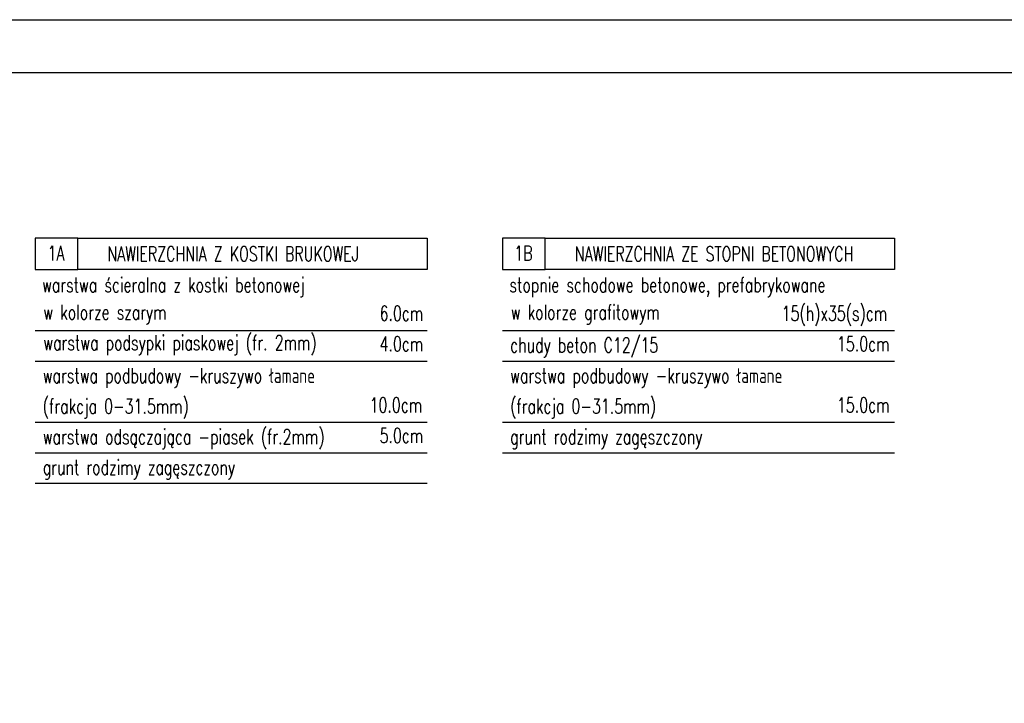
# Model space of a CAD drawing. Header units: millimetres. Extents: x 31969 to 285678, y -69766 to -1123.
# Tile 53 of 176: x 141822 to 142475, y -18283 to -17829. Entities that reach past the tile are written whole.
import ezdxf
from ezdxf.enums import TextEntityAlignment as Align

# ---------------------------------------------------------------- set-up
doc = ezdxf.new("R2010")
doc.units = ezdxf.units.MM
for name, color, linetype in [('a-opis 1', 3, 'Continuous'), ('a-opis 3', 15, 'Continuous'), ('a-ramka', 7, 'Continuous')]:
    doc.layers.add(name, color=color, linetype=linetype)
doc.styles.add('RS01507', font='romans.shx', dxfattribs={"width": 0.7, "height": 0.15})

msp = doc.modelspace()

# ---------------------------------------------------------------- linework, layer by layer
at = {"layer": 'a-opis 1', "ltscale": 40}
for p, q in [((141831.88, -18035.64), (142092.07, -18035.64)), ((142142.16, -18035.64), (142402.36, -18035.64)), ((141831.88, -18055.92), (142092.07, -18055.92)), ((142142.16, -18055.92), (142402.36, -18055.92)), ((141831.88, -18096.48), (142092.07, -18096.48)), ((142142.16, -18096.48), (142402.36, -18096.48)), ((141831.88, -18116.76), (142092.07, -18116.76)), ((142142.16, -18116.76), (142402.36, -18116.76)), ((141831.88, -18137.04), (142092.07, -18137.04))]:
    msp.add_line(p, q, dxfattribs=at)
at = {"layer": 'a-opis 3', "ltscale": 40}
for points in [[(141831.88, -17974.39), (141831.88, -17995.08), (141860.06, -17995.08), (141860.06, -17974.39)], [(142092.07, -17995.08), (141860.06, -17995.08), (141860.06, -17974.39), (142092.07, -17974.39)], [(142142.16, -17974.39), (142142.16, -17995.08), (142170.35, -17995.08), (142170.35, -17974.39)], [(142402.36, -17995.08), (142170.35, -17995.08), (142170.35, -17974.39), (142402.36, -17974.39)]]:
    msp.add_lwpolyline(points, close=True, dxfattribs=at)
at = {"layer": 'a-ramka', "ltscale": 0.5, "elevation": -38205}
for points in [[(144106.66, -19314.31), (140206.66, -19314.31), (140206.66, -17829.31), (144106.66, -17829.31)], [(140331.66, -17864.31), (144071.66, -17864.31), (144071.66, -19279.31), (140331.66, -19279.31)]]:
    msp.add_lwpolyline(points, close=True, dxfattribs=at)

# ---------------------------------------------------------------- texts
at = {"layer": 'a-opis 1', "ltscale": 40, "style": 'RS01507', "width": 0.7}
for s, p in [('warstwa ścieralna z kostki betonowej', (141836.41, -18005.28)), ('stopnie schodowe betonowe, prefabrykowane ', (142146.7, -18005.28)), ('chudy beton C12/15', (142147.16, -18045.26)), ('warstwa podbudowy -kruszywo łamane', (141836.88, -18065.54)), ('warstwa podbudowy -kruszywo łamane', (142147.16, -18065.54)), ('(frakcja 0-31.5mm)', (141836.88, -18085.82)), ('(frakcja 0-31.5mm)', (142147.16, -18085.82)), ('warstwa odsączająca -piasek (fr.2mm)', (141836.88, -18106.1)), ('grunt rodzimy zagęszczony', (142147.16, -18106.1)), ('grunt rodzimy zagęszczony', (141836.88, -18126.38))]:
    msp.add_text(s, height=9.8483, dxfattribs=at).set_placement(p, align=Align.MIDDLE_LEFT)
for s, height, p in [('6.0cm', 9.848, (142074.98, -18024.2)), ('15(h)x35(s)cm', 9.8483, (142362.43, -18024.2)), ('4.0cm', 9.848, (142074.98, -18044.48)), ('15.0cm', 9.848, (142381.58, -18044.48)), ('10.0cm', 9.848, (142071.3, -18085.04)), ('15.0cm', 9.848, (142381.58, -18085.04)), ('5.0cm', 9.848, (142074.98, -18105.32))]:
    msp.add_text(s, height=height, dxfattribs=at).set_placement(p, align=Align.MIDDLE_CENTER)
at = {"layer": 'a-opis 1', "ltscale": 40, "char_height": 9.8483, "width": 281.4652, "attachment_point": 1, "style": 'RS01507'}
for s, insert in [('w kolorze szarym', (141837.23, -18018.53)), ('w kolorze grafitowym', (142147.52, -18018.53)), ('warstwa podsypki piaskowej (fr. 2mm)', (141837.23, -18038.81))]:
    msp.add_mtext(s, dxfattribs=dict(at, insert=insert))
at = {"layer": 'a-opis 3', "ltscale": 40, "style": 'RS01507', "width": 0.7}
for s, height, p in [('1A', 9.848, (141845.65, -17984.26)), ('NAWIERZCHNIA Z KOSTKI BRUKOWEJ', 9.8483, (141963.23, -17984.77)), ('1B', 9.848, (142155.94, -17984.26)), ('NAWIERZCHNIA ZE STOPNI BETONOWYCH', 9.8483, (142282.55, -17984.77))]:
    msp.add_text(s, height=height, dxfattribs=at).set_placement(p, align=Align.MIDDLE_CENTER)

doc.saveas('drawing.dxf')
